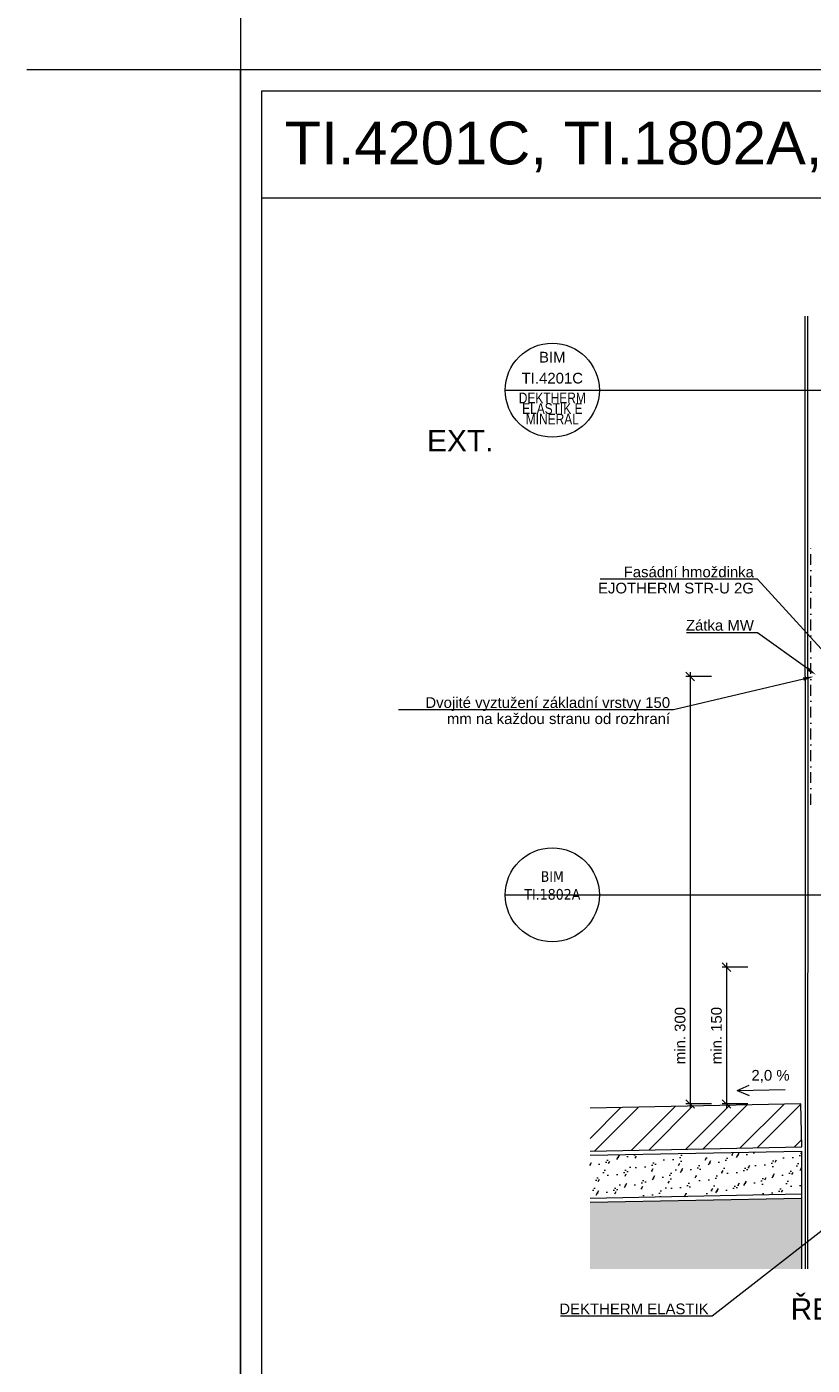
# Model space of a CAD drawing. Header units: millimetres. Extents: x -164296 to 75635, y 29674 to 91116.
# Tile 3 of 20: x -164296 to -163377, y 34127 to 35692. Entities that reach past the tile are written whole.
import ezdxf
from ezdxf.xclip import XClip

# ---------------------------------------------------------------- set-up
doc = ezdxf.new("R2010")
doc.units = ezdxf.units.MM
doc.header["$MEASUREMENT"] = 0
doc.header["$XCLIPFRAME"] = 0
doc.linetypes.add('VÝZTUŽNÁ_SÍŤ', pattern=[25.4, 12.7, -6.35, 0, -6.35])
for name, color, linetype in [('POHLED ZÁPADNÍ_1__K EXPEDICI', 7, 'Continuous'), ('POHLED ZÁPADNÍ_1__ZÁHLAVÍ', 7, 'Continuous'), ('POHLED ZÁPADNÍ_1_DEK_ETICS', 7, 'Continuous'), ('POHLED ZÁPADNÍ_1_DEK_KÓTY', 7, 'Continuous'), ('POHLED ZÁPADNÍ_1_DEK_POPIS', 7, 'Continuous'), ('POHLED ZÁPADNÍ_1_DEK_SLABA', 7, 'Continuous'), ('POHLED ZÁPADNÍ_1_DEK_Výztužná síť', 7, 'Continuous'), ('POHLED ZÁPADNÍ_1_DEK_ŠRAFY', 7, 'Continuous'), ('POHLED ZÁPADNÍ_1_moje-rastr-pozn', 7, 'Continuous')]:
    doc.layers.add(name, color=color, linetype=linetype)
doc.styles.add('GENEROVANÝ_STYL_1', font='txt')
doc.styles.add('GENEROVANÝ_STYL_2', font='txt')
doc.linetypes.add('FENCELINE1', pattern='A,0,[5,Detail č.9 PROVĚTRÁVANÁ PODLAHA1.Shx,S=0.31246,R=0,X=0,Y=0],-39.37,0', length=39.37)

# ---------------------------------------------------------------- blocks, each defined once
blk = doc.blocks.new('Kresba_1_1', base_point=(-167022, 33615.4))
at = {"layer": 'POHLED ZÁPADNÍ_1_DEK_KÓTY', "linetype": 'Continuous', "lineweight": 18}
for points in [[(-163388.2, 34931.4), (-163387.2, 34927.4), (-163375.5, 34932.3)], [(-163381.4, 34943), (-163383.8, 34939.6), (-163372.4, 34934)]]:
    blk.add_hatch(color=6, dxfattribs=at).paths.add_polyline_path(points)
at = {"layer": 'POHLED ZÁPADNÍ_1_DEK_ŠRAFY', "linetype": 'Continuous', "lineweight": 18}
h = blk.add_hatch(dxfattribs=at)
h.set_pattern_fill('ZDIVO0_0001', color=3, style=0, pattern_type=2)
h.set_pattern_definition([(45, (-352860.07, 10937.493), (-31.112698, 31.112698), []), (45, (-352840.07, 10937.493), (-31.112698, 31.112698), [])])
h.paths.add_polyline_path([(-163637.2, 34427.3), (-163637.2, 34377.3), (-163389.5, 34382.3), (-163390.5, 34432.3)])
h = blk.add_hatch(dxfattribs=at)
h.set_pattern_fill('GROUT_0001', color=3, style=0, pattern_type=2)
h.set_pattern_definition([(60, (-352859.268, 10950.885), (-19.2846097, 14.5980762), [3, -21]), (60, (-352865.562, 10957.983), (-20.7846097, 12), [0, -24]), (60, (-352862.268, 10945.69), (-16.2846097, 19.7942286), [0, -24]), (60, (-352877.856, 10954.69), (-8.7846097, 32.7846097), [6, -42]), (60, (-352855.866, 10962.777), (-20.7846097, 12), [0, -24]), (60, (-352856.268, 10956.08), (-17.7846097, 17.1961524), [0, -24]), (60, (-352857.366, 10960.18), (-20.7846097, 12), [0, -24]), (60, (-352876.356, 10957.287), (-20.7846097, 12), [0, -24])])
h.paths.add_polyline_path([(-163637.2, 34322.3), (-163389.8, 34327.3), (-163389.8, 34377.3), (-163637.2, 34372.3)])
blk.add_hatch(color=3, dxfattribs=at).paths.add_polyline_path([(-163389.8, 34322.3), (-163637.2, 34317.3), (-163637.2, 34239.3), (-163389.8, 34239.3)])
at = {"layer": 'POHLED ZÁPADNÍ_1__K EXPEDICI', "color": 3, "linetype": 'Continuous', "lineweight": 18, "flags": 128}
blk.add_lwpolyline([(-164046, 35642.4), (-162561, 35642.4), (-162561, 33542.4), (-164046, 33542.4)], close=True, dxfattribs=at)
at = {"layer": 'POHLED ZÁPADNÍ_1_DEK_ETICS', "color": 9, "linetype": 'FENCELINE1', "lineweight": 18}
for q in [(-163382.5, 35353.8), (-163383, 34239.3)]:
    blk.add_line((-163382.5, 34932.3), q, dxfattribs=at)
at = {"layer": 'POHLED ZÁPADNÍ_1_DEK_KÓTY', "color": 6, "linetype": 'Continuous', "lineweight": 18}
for p, q in [((-163736.3, 35267.3), (-163626.3, 35267.3)), ((-163736.3, 35267.3), (-163195.5, 35267.3)), ((-163443.5, 35046.2), (-163625.3, 35046.2)), ((-163441.5, 35046.2), (-163443.5, 35046.2)), ((-163346.3, 34942.1), (-163441.5, 35046.2)), ((-163443.5, 34983.6), (-163524.4, 34983.6)), ((-163441.5, 34983.6), (-163443.5, 34983.6)), ((-163382.6, 34941.3), (-163441.5, 34983.6)), ((-163387.7, 34929.4), (-163539.5, 34893.5)), ((-163515.1, 34927.3), (-163525.1, 34937.3)), ((-163495.1, 34932.3), (-163525.1, 34932.3)), ((-163520.1, 34937.3), (-163520.1, 34427.3)), ((-163541.5, 34893.5), (-163861, 34893.5)), ((-163539.5, 34893.5), (-163541.5, 34893.5)), ((-163736.3, 34676.9), (-163626.3, 34676.9)), ((-163736.3, 34676.9), (-163195.5, 34676.9)), ((-163472.5, 34587.3), (-163482.5, 34597.3)), ((-163452.5, 34592.3), (-163482.5, 34592.3)), ((-163477.5, 34597.3), (-163477.5, 34427.3)), ((-163465, 34448), (-163451.1, 34454.4)), ((-163465, 34448), (-163409.1, 34449.1)), ((-163465, 34448), (-163450.9, 34442.2)), ((-163525.1, 34437.3), (-163515.1, 34427.3)), ((-163495.1, 34432.3), (-163525.1, 34432.3)), ((-163482.5, 34437.3), (-163472.5, 34427.3)), ((-163452.5, 34432.3), (-163482.5, 34432.3)), ((-163217.9, 34399.6), (-163494.5, 34184.1)), ((-163496.5, 34184.1), (-163671.6, 34184.1)), ((-163494.5, 34184.1), (-163496.5, 34184.1))]:
    blk.add_line(p, q, dxfattribs=at)
for centre in [(-163681.3, 35267.3), (-163681.3, 34676.9)]:
    blk.add_circle(centre, 55, dxfattribs=at)
at = {"layer": 'POHLED ZÁPADNÍ_1_DEK_POPIS', "color": 6, "linetype": 'Continuous', "lineweight": 18}
blk.add_line((-164021, 35492.4), (-162586, 35492.4), dxfattribs=at)
at = {"layer": 'POHLED ZÁPADNÍ_1_DEK_POPIS', "color": 6, "linetype": 'Continuous', "lineweight": 18, "flags": 128}
blk.add_lwpolyline([(-164021, 35617.4), (-162586, 35617.4), (-162586, 33567.4), (-164021, 33567.4)], close=True, dxfattribs=at)
at = {"layer": 'POHLED ZÁPADNÍ_1_DEK_SLABA', "color": 153, "linetype": 'Continuous', "lineweight": 18}
for p, q in [((-163385.5, 34932.3), (-163385.5, 35353.8)), ((-163385.5, 34932.3), (-163385.5, 34239.3)), ((-163637.2, 34372.3), (-163389.8, 34377.3)), ((-163389.8, 34377.3), (-163389.8, 34239.3)), ((-163637.2, 34322.3), (-163389.8, 34327.3)), ((-163637.2, 34317.3), (-163389.8, 34322.3))]:
    blk.add_line(p, q, dxfattribs=at)
at = {"layer": 'POHLED ZÁPADNÍ_1_DEK_SLABA', "color": 153, "linetype": 'Continuous', "lineweight": 18, "flags": 128}
blk.add_lwpolyline([(-163637.2, 34377.3), (-163389.5, 34382.3), (-163390.5, 34432.3), (-163637.2, 34427.3)], dxfattribs=at)
at = {"layer": 'POHLED ZÁPADNÍ_1_DEK_Výztužná síť', "color": 1, "linetype": 'VÝZTUŽNÁ_SÍŤ', "lineweight": 18, "flags": 128}
blk.add_lwpolyline([(-163378.9, 34782.3), (-163378.9, 35082.3)], dxfattribs=at)
at = {"layer": 'POHLED ZÁPADNÍ_1_moje-rastr-pozn', "color": 241, "linetype": 'Continuous', "lineweight": 18}
for p, q in [((-164046, 38087.1), (-164046, 33091.5)), ((-164296, 35642.4), (-162125.3, 35642.4))]:
    blk.add_line(p, q, dxfattribs=at)
at = {"layer": 'POHLED ZÁPADNÍ_1__ZÁHLAVÍ', "color": 6, "linetype": 'Continuous', "lineweight": 18, "insert": (-163994.3, 35522.1), "char_height": 50, "attachment_point": 7, "style": 'GENEROVANÝ_STYL_1'}
blk.add_mtext('\\A1;{\\pql;\\fArial|b0|i0|c238|p38;TI.4201C, TI.1802A, PD.2005A}', dxfattribs=at)
at = {"layer": 'POHLED ZÁPADNÍ_1_DEK_KÓTY', "color": 180, "linetype": 'Continuous', "lineweight": 18, "char_height": 12.5, "style": 'GENEROVANÝ_STYL_1'}
for s, insert, attachment_point, line_spacing_factor in [('\\A1;{\\pqc;\\fArial|b0|i0|c238|p38;BIM\\P\\pqc;\\fArial|b0|i0|c238|p38;TI.4201C}', (-163681.3, 35274.9), 8, 1.178354), ('\\A1;{\\W0.800000x;\\pqc;\\fArial|b0|i0|c238|p38;DEKTHERM\\P\\pqc;\\fArial|b0|i0|c238|p38;ELASTIK E\\P\\pqc;\\fArial|b0|i0|c238|p38;MINERAL}', (-163681.3, 35264.4), 2, 0.592358)]:
    blk.add_mtext(s, dxfattribs=dict(at, insert=insert, attachment_point=attachment_point, line_spacing_factor=line_spacing_factor))
at = {"layer": 'POHLED ZÁPADNÍ_1_DEK_KÓTY', "color": 6, "linetype": 'Continuous', "lineweight": 18, "style": 'GENEROVANÝ_STYL_1'}
for s, insert, char_height, attachment_point in [('\\A1;{\\pql;\\fArial|b0|i0|c238|p38;EXT.}', (-163827.8, 35195.7), 25, 7), ('\\A1;{\\pqr;\\fArial|b0|i0|c238|p38;Zátka MW}', (-163445.5, 34998.5), 12.5, 3), ('\\A1;{\\pql;\\fArial|b0|i0|c238|p38;2,0 %}', (-163448.4, 34457.3), 12.5, 7), ('\\A1;{\\pql;\\fArial|b0|i0|c238|p38;ŘEŠENÍ IZOLACE SPODNÍ STAVBY}', (-163402.5, 34179.6), 25, 7)]:
    blk.add_mtext(s, dxfattribs=dict(at, insert=insert, char_height=char_height, attachment_point=attachment_point))
at = {"layer": 'POHLED ZÁPADNÍ_1_DEK_KÓTY', "color": 6, "linetype": 'Continuous', "lineweight": 18, "char_height": 12.5, "attachment_point": 3, "style": 'GENEROVANÝ_STYL_1'}
for s, insert, width, line_spacing_factor in [('\\A1;{\\pqr;\\fArial|b0|i0|c238|p38;Fasádní hmoždinka \\fArial|b0|i0|c238|p38;EJOTHERM STR-U 2G}', (-163445.5, 35060.9), 183.201, 0.907427), ('\\A1;{\\pqr;\\fArial|b0|i0|c238|p38;Dvojité vyztužení základní vrstvy 150 mm \\fArial|b0|i0|c238|p38;na každou stranu od rozhraní}', (-163543.5, 34908.1), 317.769, 0.906046)]:
    blk.add_mtext(s, dxfattribs=dict(at, insert=insert, width=width, line_spacing_factor=line_spacing_factor))
at = {"layer": 'POHLED ZÁPADNÍ_1_DEK_KÓTY', "color": 180, "linetype": 'Continuous', "lineweight": 18, "char_height": 12.5}
for s, insert, attachment_point, style in [('\\A1;{\\pqc;\\fTahoma|b0|i0|c238|p34;BIM\\P\\pqc;\\fTahoma|b0|i0|c238|p34;TI.1802A\\P\\pqc;\\fArial|b0|i0|c238|p38;\\C6;\\P\\pqc;\\fTahoma|b0|i0|c238|p34;\\C180; }', (-163681.3, 34667), 5, 'GENEROVANÝ_STYL_2'), ('\\A1;{\\pqr;\\fArial|b0|i0|c238|p38;DEKTHERM ELASTIK}', (-163498.5, 34198.9), 3, 'GENEROVANÝ_STYL_1')]:
    blk.add_mtext(s, dxfattribs=dict(at, insert=insert, attachment_point=attachment_point, style=style))
at = {"layer": 'POHLED ZÁPADNÍ_1_DEK_KÓTY', "color": 6, "linetype": 'Continuous', "lineweight": 18, "char_height": 12.5, "attachment_point": 5, "rotation": 90, "style": 'GENEROVANÝ_STYL_1'}
for s, insert in [('\\A1;{\\pqc;\\fArial|b0|i0|c238|p38;min. 300 }', (-163531.8, 34512.3)), ('\\A1;{\\pqc;\\fArial|b0|i0|c238|p38;min. 150}', (-163489.3, 34512.3))]:
    blk.add_mtext(s, dxfattribs=dict(at, insert=insert))

msp = doc.modelspace()

# ---------------------------------------------------------------- block references
at = {"color": 9, "linetype": 'Continuous', "lineweight": 13}
ref = msp.add_blockref('Kresba_1_1', (-167022, 33615.4), dxfattribs=at)
XClip(ref).set_block_clipping_path([(-164295.9554354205, 33091.5313273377), (-162125.2574305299, 38087.1220507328)])

doc.saveas('drawing.dxf')
